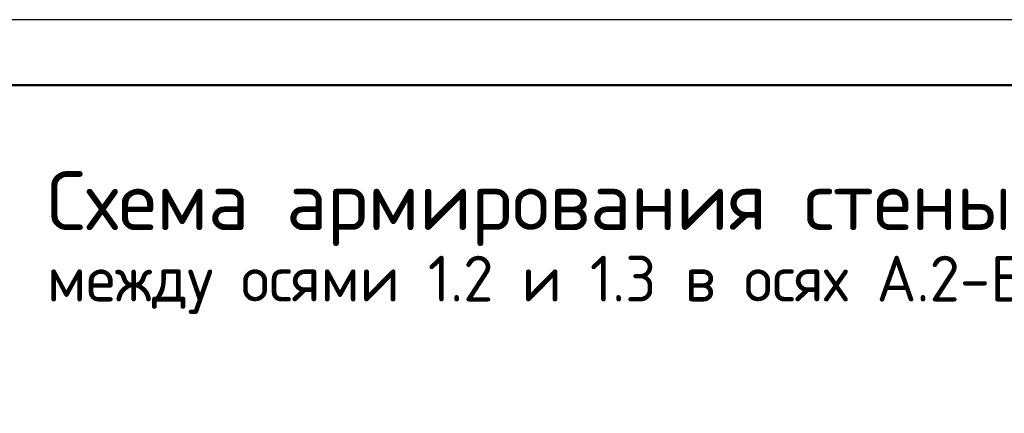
# Model space of a CAD drawing. Header units: millimetres. Extents: x 0 to 50400, y 0 to 35640.
# Tile 24 of 25: x 33690 to 42731, y 32026 to 35640. Entities that reach past the tile are written whole.
import ezdxf

# ---------------------------------------------------------------- set-up
doc = ezdxf.new("R2010")
doc.units = ezdxf.units.MM
doc.layers.add('Standard', color=7, linetype='Continuous', lineweight=25)
doc.layers.add('Заголовок чертежа', color=7, linetype='Continuous', lineweight=25)
doc.styles.add('ISOCPEUR', font='txt')

msp = doc.modelspace()

# ---------------------------------------------------------------- linework, layer by layer
at = {"layer": 'Standard', "color": 7, "linetype": 'Continuous', "lineweight": 25, "transparency": 33554687}
msp.add_lwpolyline([(0, 0), (50400, 0), (50400, 35640), (0, 35640), (0, 0)], close=True, dxfattribs=at)
at = {"layer": 'Standard', "color": 7, "linetype": 'Continuous', "lineweight": 13, "transparency": 33554687}
msp.add_lwpolyline([(50400, 35640), (0, 35640), (0, 0), (50400, 0), (50400, 35640)], dxfattribs=at)
at = {"layer": 'Standard', "color": 7, "linetype": 'Continuous', "lineweight": 50, "transparency": 33554687}
msp.add_lwpolyline([(2400, 35040), (49800, 35040), (49800, 600), (2400, 600), (2400, 35040)], close=True, dxfattribs=at)

# ---------------------------------------------------------------- texts
at = {"layer": 'Заголовок чертежа', "color": 7, "linetype": 'Continuous', "lineweight": 50, "transparency": 33554687, "attachment_point": 7, "style": 'ISOCPEUR'}
for s, insert, char_height, width in [('\\W0.99;Схема армирования стены', (33941.3, 33562), 540, 9225.734), ('\\W0.97;между осями 1.2 и 1.3 в осях А.2-Б', (33941.3, 32938.3), 420, 9440.45)]:
    msp.add_mtext(s, dxfattribs=dict(at, insert=insert, char_height=char_height, width=width))

doc.saveas('drawing.dxf')
